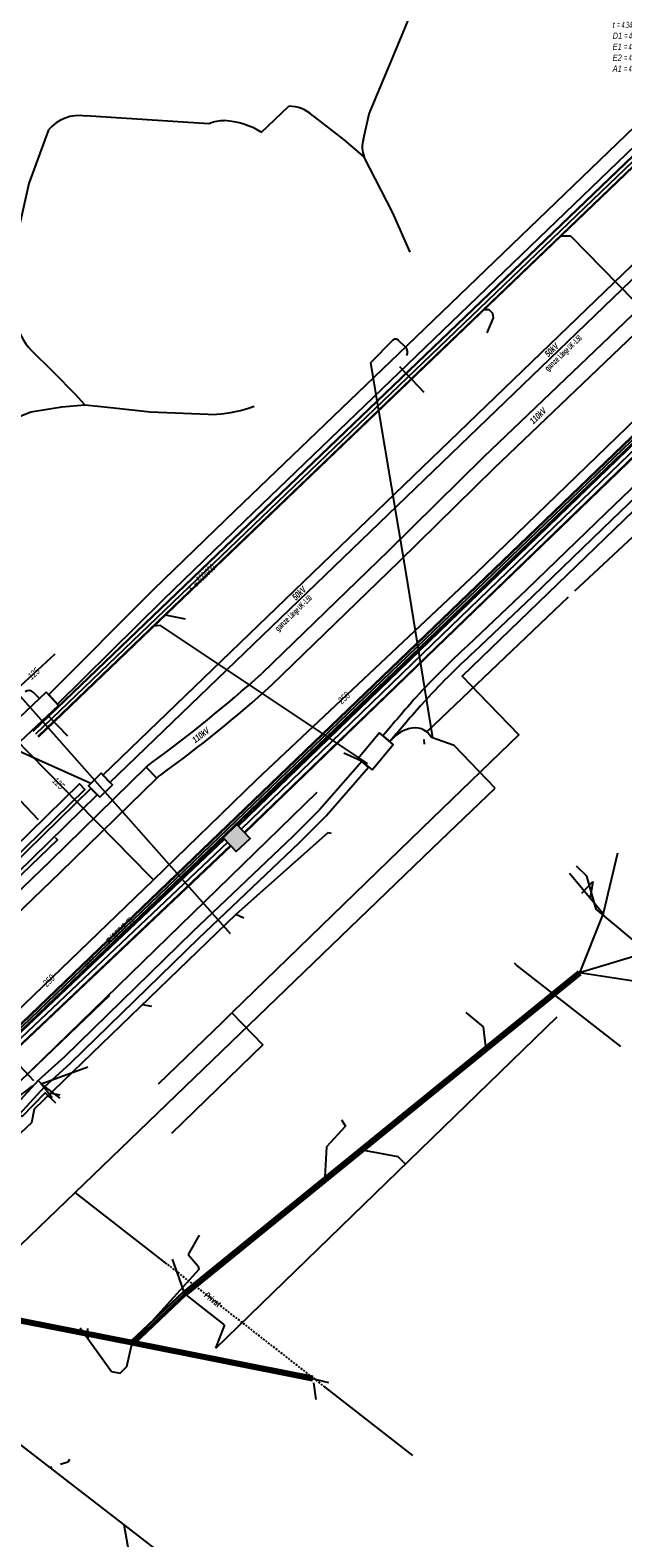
# Model space of a CAD drawing. Header units: metres. Extents: x 2695563 to 2696938, y 1260544 to 1262032.
# Tile 140 of 256: x 2696094 to 2696141, y 1261323 to 1261441. Entities that reach past the tile are written whole.
import ezdxf

# ---------------------------------------------------------------- set-up
doc = ezdxf.new("R2010")
doc.units = ezdxf.units.M
doc.linetypes.add('AUSGEZOGEN', pattern=[0])
doc.linetypes.add('STRICHLINIE2_S3', pattern=[0.25, 0.15, -0.1])
for name, color, linetype in [('AW_LK_ Haltung Text', 7, 'AUSGEZOGEN'), ('AW_LK_Haltung', 24, 'AUSGEZOGEN'), ('AW_LK_Normschacht Text', 24, 'AUSGEZOGEN'), ('AW_LK_Schacht Detaillinie', 24, 'AUSGEZOGEN'), ('EW_Hoehenpunkt_Text', 7, 'AUSGEZOGEN'), ('EW_LK_Bauwerk_FL_Linie_Punkt', 1, 'AUSGEZOGEN'), ('EW_LK_Trasseabs', 1, 'AUSGEZOGEN'), ('EW_LK_Trasseabs_Text', 1, 'AUSGEZOGEN'), ('EW_LK_Trasserand', 1, 'AUSGEZOGEN'), ('FM_LK_SW_BAUWERK', 94, 'AUSGEZOGEN'), ('FM_LK_SW_TRASSEKANTE', 94, 'AUSGEZOGEN'), ('GA_LK_Leitung', 32, 'AUSGEZOGEN'), ('GA_LK_Leitung_Text', 32, 'AUSGEZOGEN'), ('WA_LK_Leitung', 171, 'AUSGEZOGEN'), ('WA_LK_Leitung_Text', 171, 'AUSGEZOGEN')]:
    doc.layers.add(name, color=color, linetype=linetype)
doc.styles.add('ARIAL', font='arial.ttf')
doc.styles.add('ARIALNARROW', font='ARIALN.TTF')
pattern_1 = [(0, (2703955, 1269100), (4050, 4050), [4050, -4050]), (90, (2703955, 1269100), (-4050, 4050), [4050, -4050])]
pattern_2 = [(0, (2708005, 1273150), (6075, 6075), [6075, -6075]), (90, (2708005, 1273150), (-6075, 6075), [6075, -6075])]

# ---------------------------------------------------------------- blocks, each defined once
blk = doc.blocks.new('COMPLEXOBJECT_1773')
at = {"layer": 'EW_LK_Trasserand', "color": 1, "linetype": 'AUSGEZOGEN', "transparency": 33554687}
blk.add_line((6102.49, 11383.43), (6103.34, 11382.57), dxfattribs=at)
for points in [[(6143.55, 11421.7), (6128.99, 11407.78), (6121.53, 11400.44), (6111.58, 11390.8)], [(6112.38, 11389.9), (6122.37, 11399.58), (6129.83, 11406.92), (6144.38, 11420.83), (6143.55, 11421.7)]]:
    blk.add_lwpolyline(points, dxfattribs=at)
for centre, radius, start, end in [((6042.89, 11466.65), 102.33, 305.8698, 312.162), ((6043.6, 11465.83), 102.45, 305.8606, 312.1729), ((6105.77, 11379.77), 4.92, 126.4114, 131.929), ((6104.77, 11381.12), 2.04, 124.746, 134.7828)]:
    blk.add_arc(centre, radius, start, end, dxfattribs=at)
blk = doc.blocks.new('COMPLEXOBJECT_1805')
at = {"layer": 'EW_LK_Trasserand', "color": 1, "linetype": 'AUSGEZOGEN', "transparency": 33554687}
blk.add_line((6121.1, 11385.9), (6121.64, 11385.45), dxfattribs=at)
blk.add_lwpolyline([(6128.26, 11392.5), (6132.87, 11396.86), (6139.09, 11402.88), (6151.76, 11415.04), (6164.14, 11427.21), (6163.65, 11427.71), (6151.28, 11415.54), (6138.6, 11403.38), (6132.38, 11397.37), (6127.77, 11393)], dxfattribs=at)
for centre, radius, start, end in [((6176.33, 11340.44), 71.56, 132.7355, 137.3489), ((6176.14, 11340.64), 70.58, 132.7198, 137.3652), ((6251.02, 11276.79), 169.66, 138.6288, 139.9754), ((6245.54, 11281.51), 161.72, 138.6053, 140.0067)]:
    blk.add_arc(centre, radius, start, end, dxfattribs=at)
blk = doc.blocks.new('COMPLEXOBJECT_1925')
at = {"layer": 'EW_LK_Trasseabs', "color": 1, "linetype": 'AUSGEZOGEN', "transparency": 33554687}
blk.add_line((6091.54, 11356.83), (6093.61, 11358.41), dxfattribs=at)
for centre, radius, start, end in [((6095.36, 11350.85), 7.1, 122.4949, 134.1544), ((6098.03, 11347.16), 11.62, 130.9419, 140.4468), ((6073.07, 11363.95), 18.55, 324.3865, 329.5914)]:
    blk.add_arc(centre, radius, start, end, dxfattribs=at)
blk = doc.blocks.new('COMPLEXOBJECT_2168')
at = {"layer": 'EW_LK_Trasseabs', "color": 1, "linetype": 'AUSGEZOGEN', "transparency": 33554687}
blk.add_line((6122.86, 11416.42), (6122.3, 11416.97), dxfattribs=at)
blk.add_arc((6122.51, 11416.03), 0.527, 330.8805, 48.7549, dxfattribs=at)
blk = doc.blocks.new('COMPLEXOBJECT_2169')
at = {"layer": 'EW_LK_Trasseabs', "color": 1, "linetype": 'AUSGEZOGEN', "transparency": 33554687}
blk.add_line((6121.87, 11416.97), (6120.11, 11415.2), dxfattribs=at)
blk.add_arc((6122.09, 11416.76), 0.303, 44.4077, 136.1192, dxfattribs=at)
blk = doc.blocks.new('COMPLEXOBJECT_2216')
at = {"layer": 'EW_LK_Trasseabs', "color": 1, "linetype": 'AUSGEZOGEN', "transparency": 33554687}
blk.add_line((6094.12, 11388.82), (6093.64, 11389.31), dxfattribs=at)
blk.add_arc((6093.29, 11388.99), 0.471, 42.0125, 128.3716, dxfattribs=at)
blk = doc.blocks.new('COMPLEXOBJECT_2638')
at = {"layer": 'EW_LK_Trasseabs', "color": 1, "linetype": 'AUSGEZOGEN', "transparency": 33554687}
blk.add_lwpolyline([(6119.56, 11432.77), (6120.01, 11434.75), (6121.86, 11439.14), (6124.78, 11446.22)], dxfattribs=at)
blk.add_arc((6121.53, 11432.15), 2.06, 162.3897, 202.3247, dxfattribs=at)
blk = doc.blocks.new('COMPLEXOBJECT_2639')
at = {"layer": 'EW_LK_Trasseabs', "color": 1, "linetype": 'AUSGEZOGEN', "transparency": 33554687}
blk.add_lwpolyline([(6115.57, 11434.64), (6118.01, 11432.73), (6119.62, 11431.36)], dxfattribs=at)
blk.add_arc((6113.72, 11432.6), 2.75, 47.8731, 90.197, dxfattribs=at)
blk = doc.blocks.new('COMPLEXOBJECT_2652')
at = {"layer": 'EW_LK_Trasseabs', "color": 1, "linetype": 'AUSGEZOGEN', "transparency": 33554687}
for points in [[(6094.82, 11433.5), (6093.29, 11429.28), (6092.05, 11423.79)], [(6093.48, 11416.2), (6095.18, 11414.51), (6096.97, 11412.69)]]:
    blk.add_lwpolyline(points, dxfattribs=at)
for centre, radius, start, end in [((6097.23, 11431.49), 3.13, 80.8087, 140.2602), ((6114.59, 11420.73), 22.75, 172.2527, 179.3078), ((6103.46, 11421.63), 11.63, 183.0956, 195.5756), ((6097, 11419.54), 4.86, 192.3376, 223.5391)]:
    blk.add_arc(centre, radius, start, end, dxfattribs=at)
blk = doc.blocks.new('COMPLEXOBJECT_2653')
at = {"layer": 'EW_LK_Trasseabs', "color": 1, "linetype": 'AUSGEZOGEN', "transparency": 33554687}
blk.add_lwpolyline([(6080.04, 11402.67), (6082.56, 11404.53), (6085.42, 11406.83), (6088.02, 11408.64), (6090.71, 11410.25), (6093.44, 11411.35), (6095.88, 11411.75), (6097.68, 11411.91)], dxfattribs=at)
blk.add_arc((6077.78, 11406.91), 4.8, 276.2352, 298.063, dxfattribs=at)
blk = doc.blocks.new('COMPLEXOBJECT_2761')
at = {"layer": 'FM_LK_SW_TRASSEKANTE', "color": 94, "linetype": 'AUSGEZOGEN', "transparency": 33554687}
blk.add_line((6052.81, 11322.77), (6053.95, 11323.89), dxfattribs=at)
blk.add_lwpolyline([(6061.88, 11324.78), (6125.02, 11276.85), (6144.72, 11261.91), (6172.18, 11240.57), (6174.1, 11239.79), (6179.63, 11235.5), (6182.94, 11231.89), (6188.54, 11226.29)], dxfattribs=at)
blk.add_arc((6058.41, 11319.9), 5.99, 54.6541, 138.2371, dxfattribs=at)

msp = doc.modelspace()

# ---------------------------------------------------------------- hatches: boundary and pattern name
at = {"layer": 'EW_LK_Bauwerk_FL_Linie_Punkt', "lineweight": 18, "transparency": 33554687}
h = msp.add_hatch(dxfattribs=at)
h.set_pattern_fill('MUSTER', color=1, scale=4050, style=0, pattern_type=2)
h.set_pattern_definition(pattern_1)
h.paths.add_polyline_path([(2696091.34, 1261385.11), (2696092.28, 1261384.05), (2696096.59, 1261388.1), (2696095.63, 1261389.14)], flags=0)
h = msp.add_hatch(dxfattribs=at)
h.set_pattern_fill('MUSTER', color=1, scale=4050, style=0, pattern_type=2)
h.set_pattern_definition(pattern_1)
h.paths.add_polyline_path([(2696121.21, 1261383.03), (2696122.87, 1261385.03), (2696121.8, 1261385.93), (2696120.13, 1261383.92)], flags=0)
h = msp.add_hatch(dxfattribs=at)
h.set_pattern_fill('MUSTER', color=1, scale=4050, style=0, pattern_type=2)
h.set_pattern_definition(pattern_1)
h.paths.add_polyline_path([(2696099.82, 1261380.88), (2696100.84, 1261381.85), (2696099.93, 1261382.76), (2696098.95, 1261381.78)], flags=0)
at = {"layer": 'EW_LK_Trasserand', "lineweight": 18, "transparency": 33554687}
h = msp.add_hatch(dxfattribs=at)
h.set_pattern_fill('MUSTER', color=1, scale=6075, style=0, pattern_type=2)
h.set_pattern_definition(pattern_2)
h.paths.add_polyline_path([(2696100.63, 1261382.05), (2696147.9, 1261427.59), (2696159.64, 1261438.78), (2696159.38, 1261439.03), (2696159.1, 1261439.38), (2696147.35, 1261428.17), (2696100.08, 1261382.62)], flags=0)
h = msp.add_hatch(dxfattribs=at)
h.set_pattern_fill('MUSTER', color=1, scale=6075, style=0, pattern_type=2)
h.set_pattern_definition(pattern_2)
h.paths.add_polyline_path([(2696096.5, 1261388.2), (2696104.83, 1261396.42), (2696111.2, 1261402.58), (2696124.71, 1261415.55), (2696145.33, 1261435.4), (2696144.57, 1261436.19), (2696123.94, 1261416.35), (2696110.44, 1261403.37), (2696104.06, 1261397.2), (2696095.82, 1261388.94)], flags=0)
h = msp.add_hatch(dxfattribs=at)
h.set_pattern_fill('MUSTER', color=1, scale=6075, style=0, pattern_type=2)
h.set_pattern_definition(pattern_2)
h.paths.add_polyline_path([(2696122.61, 1261385.26), (2696122.69, 1261385.36), (2696122.77, 1261385.45), (2696122.85, 1261385.55), (2696122.94, 1261385.65), (2696123.02, 1261385.75), (2696123.1, 1261385.84), (2696123.18, 1261385.94), (2696123.27, 1261386.04), (2696123.35, 1261386.14), (2696123.43, 1261386.23), (2696123.51, 1261386.33), (2696123.6, 1261386.43), (2696123.68, 1261386.52), (2696123.76, 1261386.62), (2696123.85, 1261386.72), (2696123.93, 1261386.81), (2696124.01, 1261386.91), (2696124.1, 1261387.01), (2696124.18, 1261387.1), (2696124.26, 1261387.2), (2696124.35, 1261387.3), (2696124.43, 1261387.39), (2696124.51, 1261387.49), (2696124.6, 1261387.59), (2696124.68, 1261387.68), (2696124.77, 1261387.78), (2696124.85, 1261387.87), (2696124.93, 1261387.97), (2696125.02, 1261388.07), (2696125.1, 1261388.16), (2696125.19, 1261388.26), (2696125.31, 1261388.39), (2696125.44, 1261388.53), (2696125.56, 1261388.66), (2696125.69, 1261388.8), (2696125.82, 1261388.93), (2696125.94, 1261389.07), (2696126.07, 1261389.2), (2696126.2, 1261389.33), (2696126.33, 1261389.47), (2696126.45, 1261389.6), (2696126.58, 1261389.73), (2696126.71, 1261389.86), (2696126.84, 1261389.99), (2696126.97, 1261390.13), (2696127.1, 1261390.26), (2696127.23, 1261390.39), (2696127.36, 1261390.52), (2696127.49, 1261390.65), (2696127.62, 1261390.78), (2696127.76, 1261390.91), (2696127.89, 1261391.04), (2696128.02, 1261391.16), (2696128.15, 1261391.29), (2696128.29, 1261391.42), (2696128.42, 1261391.55), (2696128.55, 1261391.67), (2696128.69, 1261391.8), (2696128.82, 1261391.93), (2696128.96, 1261392.05), (2696129.09, 1261392.18), (2696129.23, 1261392.3), (2696133.84, 1261396.67), (2696140.06, 1261402.69), (2696152.73, 1261414.85), (2696165.11, 1261427.02), (2696164.62, 1261427.52), (2696152.25, 1261415.35), (2696139.57, 1261403.19), (2696133.35, 1261397.18), (2696128.74, 1261392.81), (2696128.6, 1261392.68), (2696128.47, 1261392.55), (2696128.33, 1261392.43), (2696128.2, 1261392.3), (2696128.06, 1261392.17), (2696127.93, 1261392.04), (2696127.79, 1261391.92), (2696127.66, 1261391.79), (2696127.52, 1261391.66), (2696127.39, 1261391.53), (2696127.26, 1261391.4), (2696127.13, 1261391.27), (2696126.99, 1261391.14), (2696126.86, 1261391.01), (2696126.73, 1261390.88), (2696126.6, 1261390.74), (2696126.47, 1261390.61), (2696126.34, 1261390.48), (2696126.21, 1261390.35), (2696126.08, 1261390.21), (2696125.95, 1261390.08), (2696125.82, 1261389.95), (2696125.69, 1261389.81), (2696125.56, 1261389.68), (2696125.43, 1261389.55), (2696125.3, 1261389.41), (2696125.18, 1261389.28), (2696125.05, 1261389.14), (2696124.92, 1261389), (2696124.8, 1261388.87), (2696124.67, 1261388.73), (2696124.59, 1261388.63), (2696124.5, 1261388.54), (2696124.42, 1261388.44), (2696124.33, 1261388.34), (2696124.25, 1261388.25), (2696124.16, 1261388.15), (2696124.08, 1261388.05), (2696123.99, 1261387.96), (2696123.91, 1261387.86), (2696123.82, 1261387.76), (2696123.74, 1261387.67), (2696123.66, 1261387.57), (2696123.57, 1261387.47), (2696123.49, 1261387.37), (2696123.4, 1261387.28), (2696123.32, 1261387.18), (2696123.24, 1261387.08), (2696123.15, 1261386.98), (2696123.07, 1261386.89), (2696122.98, 1261386.79), (2696122.9, 1261386.69), (2696122.82, 1261386.59), (2696122.73, 1261386.49), (2696122.65, 1261386.4), (2696122.57, 1261386.3), (2696122.48, 1261386.2), (2696122.4, 1261386.1), (2696122.32, 1261386), (2696122.24, 1261385.9), (2696122.15, 1261385.81), (2696122.07, 1261385.71)], flags=0)
h = msp.add_hatch(dxfattribs=at)
h.set_pattern_fill('MUSTER', color=1, scale=6075, style=0, pattern_type=2)
h.set_pattern_definition(pattern_2)
h.paths.add_polyline_path([(2696144.52, 1261421.51), (2696129.96, 1261407.59), (2696122.5, 1261400.25), (2696112.55, 1261390.61), (2696112.28, 1261390.37), (2696112.01, 1261390.12), (2696111.74, 1261389.88), (2696111.47, 1261389.64), (2696111.2, 1261389.4), (2696110.92, 1261389.17), (2696110.65, 1261388.93), (2696110.37, 1261388.69), (2696110.1, 1261388.46), (2696109.82, 1261388.22), (2696109.54, 1261387.99), (2696109.26, 1261387.76), (2696108.99, 1261387.53), (2696108.71, 1261387.3), (2696108.42, 1261387.07), (2696108.14, 1261386.84), (2696107.86, 1261386.61), (2696107.58, 1261386.39), (2696107.29, 1261386.16), (2696107.01, 1261385.94), (2696106.72, 1261385.71), (2696106.44, 1261385.49), (2696106.15, 1261385.27), (2696105.86, 1261385.05), (2696105.57, 1261384.83), (2696105.28, 1261384.61), (2696104.99, 1261384.4), (2696104.7, 1261384.18), (2696104.41, 1261383.96), (2696104.12, 1261383.75), (2696103.82, 1261383.54), (2696103.81, 1261383.53), (2696103.8, 1261383.52), (2696103.79, 1261383.51), (2696103.77, 1261383.5), (2696103.76, 1261383.49), (2696103.75, 1261383.48), (2696103.74, 1261383.47), (2696103.73, 1261383.46), (2696103.71, 1261383.45), (2696103.7, 1261383.45), (2696103.69, 1261383.44), (2696103.68, 1261383.43), (2696103.67, 1261383.42), (2696103.65, 1261383.41), (2696103.64, 1261383.4), (2696103.63, 1261383.39), (2696103.62, 1261383.38), (2696103.61, 1261383.37), (2696103.59, 1261383.36), (2696103.58, 1261383.35), (2696103.57, 1261383.34), (2696103.56, 1261383.33), (2696103.55, 1261383.32), (2696103.54, 1261383.31), (2696103.52, 1261383.3), (2696103.51, 1261383.29), (2696103.5, 1261383.28), (2696103.49, 1261383.27), (2696103.48, 1261383.26), (2696103.47, 1261383.25), (2696103.46, 1261383.24), (2696104.31, 1261382.38), (2696104.32, 1261382.39), (2696104.32, 1261382.4), (2696104.33, 1261382.41), (2696104.34, 1261382.41), (2696104.35, 1261382.42), (2696104.36, 1261382.43), (2696104.37, 1261382.44), (2696104.37, 1261382.44), (2696104.38, 1261382.45), (2696104.39, 1261382.46), (2696104.4, 1261382.47), (2696104.41, 1261382.47), (2696104.42, 1261382.48), (2696104.43, 1261382.49), (2696104.44, 1261382.5), (2696104.44, 1261382.5), (2696104.45, 1261382.51), (2696104.46, 1261382.52), (2696104.47, 1261382.53), (2696104.48, 1261382.53), (2696104.49, 1261382.54), (2696104.5, 1261382.55), (2696104.51, 1261382.55), (2696104.52, 1261382.56), (2696104.53, 1261382.57), (2696104.54, 1261382.58), (2696104.54, 1261382.58), (2696104.55, 1261382.59), (2696104.56, 1261382.6), (2696104.57, 1261382.6), (2696104.58, 1261382.61), (2696104.88, 1261382.82), (2696105.17, 1261383.04), (2696105.46, 1261383.25), (2696105.76, 1261383.47), (2696106.05, 1261383.69), (2696106.34, 1261383.91), (2696106.63, 1261384.13), (2696106.92, 1261384.35), (2696107.21, 1261384.57), (2696107.49, 1261384.79), (2696107.78, 1261385.02), (2696108.07, 1261385.24), (2696108.35, 1261385.47), (2696108.64, 1261385.7), (2696108.92, 1261385.92), (2696109.2, 1261386.15), (2696109.49, 1261386.38), (2696109.77, 1261386.62), (2696110.05, 1261386.85), (2696110.33, 1261387.08), (2696110.61, 1261387.32), (2696110.88, 1261387.55), (2696111.16, 1261387.79), (2696111.44, 1261388.02), (2696111.71, 1261388.26), (2696111.99, 1261388.5), (2696112.26, 1261388.74), (2696112.53, 1261388.98), (2696112.81, 1261389.22), (2696113.08, 1261389.47), (2696113.35, 1261389.71), (2696123.34, 1261399.39), (2696130.8, 1261406.73), (2696145.35, 1261420.64)], flags=0)
h = msp.add_hatch(dxfattribs=at)
h.set_pattern_fill('MUSTER', color=1, scale=6075, style=0, pattern_type=2)
h.set_pattern_definition(pattern_2)
h.paths.add_polyline_path([(2696095.48, 1261358.12), (2696097.53, 1261359.99), (2696107.6, 1261369.81), (2696115.49, 1261377.29), (2696117.62, 1261379.43), (2696120.94, 1261383.25), (2696120.4, 1261383.7), (2696117.11, 1261379.91), (2696115, 1261377.79), (2696107.12, 1261370.32), (2696097.05, 1261360.5), (2696094.99, 1261358.62)], flags=0)
h = msp.add_hatch(dxfattribs=at)
h.set_pattern_fill('MUSTER', color=1, scale=6075, style=0, pattern_type=2)
h.set_pattern_definition(pattern_2)
h.paths.add_polyline_path([(2696016.31, 1261298.21), (2696026.11, 1261307.64), (2696033.4, 1261314.48), (2696040.58, 1261321.44), (2696060.18, 1261339.92), (2696067.43, 1261346.81), (2696068.44, 1261347.77), (2696074.7, 1261353.68), (2696081.91, 1261360.61), (2696089.55, 1261368.07), (2696096.75, 1261375), (2696104.31, 1261382.38), (2696103.46, 1261383.24), (2696095.92, 1261375.87), (2696088.71, 1261368.93), (2696081.07, 1261361.48), (2696073.87, 1261354.54), (2696067.6, 1261348.63), (2696066.6, 1261347.69), (2696059.36, 1261340.79), (2696039.75, 1261322.31), (2696032.57, 1261315.35), (2696025.28, 1261308.51), (2696015.48, 1261299.07)], flags=0)
h = msp.add_hatch(dxfattribs=at)
h.set_pattern_fill('MUSTER', color=1, scale=6075, style=0, pattern_type=2)
h.set_pattern_definition(pattern_2)
h.paths.add_polyline_path([(2696023.8, 1261309.67), (2696061.16, 1261345.56), (2696076.45, 1261360.01), (2696086.97, 1261370.1), (2696098.65, 1261381.5), (2696098.23, 1261381.93), (2696086.56, 1261370.53), (2696076.03, 1261360.44), (2696060.75, 1261345.99), (2696023.38, 1261310.1)], flags=0)
h = msp.add_hatch(dxfattribs=at)
h.set_pattern_fill('MUSTER', color=1, scale=6075, style=0, pattern_type=2)
h.set_pattern_definition(pattern_2)
h.paths.add_polyline_path([(2696024.43, 1261309.02), (2696066.49, 1261349.36), (2696075.02, 1261357.36), (2696087, 1261368.73), (2696099.61, 1261381.08), (2696099.12, 1261381.58), (2696086.52, 1261369.23), (2696074.54, 1261357.87), (2696066.01, 1261349.87), (2696023.95, 1261309.52)], flags=0)
h = msp.add_hatch(dxfattribs=at)
h.set_pattern_fill('MUSTER', color=1, scale=6075, style=0, pattern_type=2)
h.set_pattern_definition(pattern_2)
h.paths.add_polyline_path([(2696093.24, 1261355.67), (2696095.48, 1261358.12), (2696094.99, 1261358.62), (2696092.75, 1261356.17)], flags=0)
at = {"layer": 'FM_LK_SW_BAUWERK', "transparency": 33554687}
msp.add_hatch(color=7, dxfattribs=at).paths.add_polyline_path([(2696110.59, 1261378.73), (2696109.51, 1261377.69), (2696110.55, 1261376.61), (2696111.63, 1261377.65)])

# ---------------------------------------------------------------- linework, layer by layer
at = {"layer": 'AW_LK_Haltung', "linetype": 'AUSGEZOGEN', "transparency": 33554687}
for p, q in [((2696147.1, 1261436.47), (2696094.55, 1261386.07)), ((2696147.12, 1261436.45), (2696094.56, 1261386.06)), ((2696147.13, 1261436.44), (2696094.58, 1261386.04)), ((2696147.52, 1261436.04), (2696094.96, 1261385.64)), ((2696147.53, 1261436.02), (2696094.98, 1261385.63)), ((2696147.55, 1261436.01), (2696094.99, 1261385.61)), ((2696137.4, 1261367.21), (2696106.37, 1261342.02)), ((2696137.41, 1261367.19), (2696106.38, 1261342)), ((2696137.42, 1261367.18), (2696106.39, 1261341.99)), ((2696137.59, 1261366.98), (2696106.56, 1261341.78)), ((2696137.6, 1261366.96), (2696106.57, 1261341.77)), ((2696137.61, 1261366.95), (2696106.58, 1261341.75)), ((2696102.36, 1261337.9), (2696080.21, 1261342.27)), ((2696102.36, 1261337.88), (2696080.21, 1261342.25)), ((2696102.36, 1261337.86), (2696080.21, 1261342.23)), ((2696102.41, 1261338.15), (2696080.26, 1261342.52)), ((2696102.42, 1261338.19), (2696080.27, 1261342.56)), ((2696102.42, 1261338.17), (2696080.27, 1261342.54)), ((2696106.35, 1261342), (2696102.27, 1261338.15)), ((2696106.36, 1261341.99), (2696102.28, 1261338.14)), ((2696106.38, 1261341.97), (2696102.3, 1261338.12)), ((2696106.56, 1261341.79), (2696102.48, 1261337.93)), ((2696106.57, 1261341.77), (2696102.49, 1261337.92)), ((2696106.58, 1261341.76), (2696102.5, 1261337.9)), ((2696116.54, 1261335.04), (2696102.35, 1261337.86)), ((2696116.55, 1261335.08), (2696102.36, 1261337.9)), ((2696116.54, 1261335.06), (2696102.36, 1261337.88)), ((2696116.6, 1261335.33), (2696102.41, 1261338.15)), ((2696116.6, 1261335.37), (2696102.42, 1261338.19)), ((2696116.6, 1261335.35), (2696102.42, 1261338.17))]:
    msp.add_line(p, q, dxfattribs=at)
at = {"layer": 'AW_LK_Haltung', "color": 255, "transparency": 33554687}
for p, q in [((2696147.32, 1261436.24), (2696094.77, 1261385.84)), ((2696137.5, 1261367.08), (2696106.47, 1261341.89)), ((2696102.39, 1261338.03), (2696080.24, 1261342.39)), ((2696106.47, 1261341.88), (2696102.39, 1261338.03)), ((2696116.57, 1261335.2), (2696102.39, 1261338.03))]:
    msp.add_line(p, q, dxfattribs=at)
at = {"layer": 'AW_LK_Haltung', "color": 24, "linetype": 'AUSGEZOGEN', "transparency": 33554687}
for p, q in [((2696137.15, 1261397.09), (2696156.77, 1261415.46)), ((2696125.54, 1261386.05), (2696136.65, 1261396.62)), ((2696106.56, 1261394.86), (2696104.99, 1261395.19)), ((2696125.34, 1261385.04), (2696125.31, 1261385.43)), ((2696119, 1261384.38), (2696120.85, 1261383.53)), ((2696140.48, 1261376.49), (2696139.36, 1261371.74)), ((2696136.71, 1261374.91), (2696139.36, 1261371.74)), ((2696137.7, 1261373.34), (2696138.55, 1261374.26)), ((2696138.55, 1261374.26), (2696138.35, 1261372.98)), ((2696111.15, 1261371.38), (2696110.51, 1261371.68)), ((2696139.35, 1261371.74), (2696137.5, 1261367.08)), ((2696144.06, 1261369.06), (2696137.5, 1261367.08)), ((2696100.6, 1261365.31), (2696091.55, 1261356.64)), ((2696103.91, 1261364.43), (2696103.19, 1261364.58)), ((2696128.59, 1261363.98), (2696129.95, 1261362.85)), ((2696129.94, 1261362.85), (2696130.13, 1261361.31)), ((2696096.71, 1261357.48), (2696096.03, 1261357.62)), ((2696117.64, 1261353.43), (2696117.5, 1261351.05)), ((2696123.26, 1261352.64), (2696120.6, 1261353.13)), ((2696123.82, 1261352.08), (2696123.26, 1261352.64)), ((2696107.64, 1261346.47), (2696106.77, 1261344.95)), ((2696105.52, 1261344.58), (2696106.48, 1261341.88)), ((2696109.63, 1261339.43), (2696106.47, 1261341.89)), ((2696117.4, 1261311.66), (2696082.26, 1261338.78)), ((2696098.28, 1261339.2), (2696100.74, 1261335.76)), ((2696098.87, 1261339.14), (2696098.89, 1261338.33)), ((2696108.94, 1261337.59), (2696109.64, 1261339.43)), ((2696117.81, 1261334.88), (2696116.57, 1261335.2)), ((2696116.83, 1261333.56), (2696116.63, 1261334.87)), ((2696096.07, 1261328.26), (2696095.93, 1261328.22)), ((2696102.23, 1261320.92), (2696101.74, 1261323.73))]:
    msp.add_line(p, q, dxfattribs=at)
for points in [[(2696147.98, 1261413.56), (2696136.83, 1261424.95), (2696136, 1261424.96)], [(2696130.24, 1261417.37), (2696130.75, 1261418.54), (2696130.69, 1261418.88), (2696130.4, 1261419.16), (2696129.98, 1261419.18)], [(2696120.85, 1261383.53), (2696104.6, 1261394.36), (2696104.05, 1261394.32)], [(2696118.04, 1261378.04), (2696117.75, 1261378.08), (2696110.51, 1261371.68)], [(2696110.51, 1261371.68), (2696094.67, 1261356.38), (2696094.46, 1261355.3), (2696087.34, 1261348.65), (2696087.01, 1261346.17)], [(2696144.29, 1261365.84), (2696143.97, 1261366.1), (2696137.5, 1261367.08)], [(2696118.81, 1261355.55), (2696119.12, 1261355.05), (2696117.64, 1261353.43)], [(2696106.77, 1261344.95), (2696107.56, 1261344.05), (2696107.6, 1261343.78), (2696102.39, 1261338.03)], [(2696100.74, 1261335.76), (2696101.42, 1261335.64), (2696101.96, 1261336.17), (2696102.38, 1261338.03)], [(2696097.44, 1261328.85), (2696097.31, 1261328.64), (2696096.75, 1261328.45)]]:
    msp.add_lwpolyline(points, dxfattribs=at)
at = {"layer": 'AW_LK_Schacht Detaillinie', "color": 24, "linetype": 'AUSGEZOGEN', "transparency": 33554687}
msp.add_line((2696108.94, 1261337.59), (2696135.74, 1261363.64), dxfattribs=at)
at = {"layer": 'EW_LK_Bauwerk_FL_Linie_Punkt', "color": 1, "linetype": 'AUSGEZOGEN', "transparency": 33554687}
for p, q in [((2696123.85, 1261398.64), (2696125.97, 1261385.56)), ((2696102.67, 1261378.56), (2696110.08, 1261370.17))]:
    msp.add_line(p, q, dxfattribs=at)
for points in [[(2696091.34, 1261385.11), (2696092.28, 1261384.05), (2696096.59, 1261388.1), (2696095.63, 1261389.14), (2696091.34, 1261385.11)], [(2696121.21, 1261383.03), (2696122.87, 1261385.03), (2696121.8, 1261385.93), (2696120.13, 1261383.92), (2696121.21, 1261383.03)], [(2696099.82, 1261380.88), (2696100.84, 1261381.85), (2696099.93, 1261382.76), (2696098.95, 1261381.78), (2696099.82, 1261380.88)]]:
    msp.add_lwpolyline(points, close=True, dxfattribs=at)
at = {"layer": 'EW_LK_Trasseabs', "color": 1, "linetype": 'AUSGEZOGEN', "transparency": 33554687}
for p, q in [((2696112.5, 1261433.11), (2696114.68, 1261435.16)), ((2696108.38, 1261433.78), (2696098.7, 1261434.4)), ((2696121.08, 1261415.01), (2696123.85, 1261398.64)), ((2696125.3, 1261412.68), (2696123.4, 1261414.7)), ((2696098.65, 1261411.72), (2696097.94, 1261412.5)), ((2696093.58, 1261388.83), (2696102.67, 1261378.56)), ((2696097.31, 1261385.69), (2696095.75, 1261387.31)), ((2696127.65, 1261384.95), (2696125.89, 1261385.57)), ((2696130.88, 1261381.6), (2696127.65, 1261384.95)), ((2696099.13, 1261381.96), (2696092.99, 1261384.72)), ((2696095.01, 1261379.11), (2696091.61, 1261382.69)), ((2696094.43, 1261359.42), (2696116.89, 1261381.28)), ((2696125.97, 1261376.88), (2696130.88, 1261381.6)), ((2696097.9, 1261349.83), (2696125.97, 1261376.88)), ((2696094.65, 1261358.59), (2696088.97, 1261364.68)), ((2696095.23, 1261358.37), (2696098.88, 1261359.71)), ((2696096.73, 1261357.24), (2696095.23, 1261358.37)), ((2696096.1, 1261357.28), (2696095.23, 1261358.37)), ((2696092.24, 1261344.38), (2696097.9, 1261349.83)), ((2696105.13, 1261344.2), (2696097.9, 1261349.83)), ((2696124.42, 1261329.18), (2696117.52, 1261334.54))]:
    msp.add_line(p, q, dxfattribs=at)
at = {"layer": 'EW_LK_Trasseabs', "color": 1, "linetype": 'STRICHLINIE2_S3', "transparency": 33554687}
msp.add_line((2696117.52, 1261334.54), (2696105.13, 1261344.2), dxfattribs=at)
at = {"layer": 'EW_LK_Trasseabs', "color": 1, "linetype": 'AUSGEZOGEN', "transparency": 33554687}
for points in [[(2696124.2, 1261423.7), (2696122.81, 1261426.85), (2696120.59, 1261431.17)], [(2696098.65, 1261411.72), (2696100.69, 1261411.5), (2696103.78, 1261411.17), (2696109, 1261410.96)], [(2696088.87, 1261370.19), (2696096.5, 1261377.54), (2696096.35, 1261377.7)], [(2696145.06, 1261366.84), (2696138.81, 1261372.1), (2696138.08, 1261374.69), (2696137.28, 1261375.46)], [(2696140.75, 1261361.31), (2696132.56, 1261367.68), (2696132.39, 1261367.85)]]:
    msp.add_lwpolyline(points, dxfattribs=at)
for centre, radius, start, end in [((2696109.56, 1261431.16), 2.87, 88.4899, 114.1828), ((2696109.28, 1261428), 6.05, 57.775, 86.6299), ((2696108.37, 1261421.27), 10.32, 273.4796, 290.3289), ((2696124.97, 1261383.36), 3.03, 107.407, 141.1643), ((2696124.58, 1261384.85), 1.49, 28.6561, 110.3693)]:
    msp.add_arc(centre, radius, start, end, dxfattribs=at)
at = {"layer": 'EW_LK_Trasserand', "color": 1, "linetype": 'AUSGEZOGEN', "transparency": 33554687}
for points in [[(2696100.63, 1261382.05), (2696147.9, 1261427.59), (2696159.64, 1261438.78), (2696159.38, 1261439.03), (2696159.1, 1261439.38), (2696147.35, 1261428.17), (2696100.08, 1261382.62), (2696100.63, 1261382.05)], [(2696096.5, 1261388.2), (2696104.83, 1261396.42), (2696111.2, 1261402.58), (2696124.71, 1261415.55), (2696145.33, 1261435.4), (2696144.57, 1261436.19), (2696123.94, 1261416.35), (2696110.44, 1261403.37), (2696104.06, 1261397.2), (2696095.82, 1261388.94), (2696096.5, 1261388.2)], [(2696095.48, 1261358.12), (2696097.53, 1261359.99), (2696107.6, 1261369.81), (2696115.49, 1261377.29), (2696117.62, 1261379.43), (2696120.94, 1261383.25), (2696120.4, 1261383.7), (2696117.11, 1261379.91), (2696115, 1261377.79), (2696107.12, 1261370.32), (2696097.05, 1261360.5), (2696094.99, 1261358.62), (2696095.48, 1261358.12)], [(2696023.8, 1261309.67), (2696061.16, 1261345.56), (2696076.45, 1261360.01), (2696086.97, 1261370.1), (2696098.65, 1261381.5), (2696098.23, 1261381.93), (2696086.56, 1261370.53), (2696076.03, 1261360.44), (2696060.75, 1261345.99), (2696023.38, 1261310.1), (2696023.8, 1261309.67)], [(2696024.43, 1261309.02), (2696066.49, 1261349.36), (2696075.02, 1261357.36), (2696087, 1261368.73), (2696099.61, 1261381.08), (2696099.12, 1261381.58), (2696086.52, 1261369.23), (2696074.54, 1261357.87), (2696066.01, 1261349.87), (2696023.95, 1261309.52), (2696024.43, 1261309.02)], [(2696093.24, 1261355.67), (2696095.48, 1261358.12), (2696094.99, 1261358.62), (2696092.75, 1261356.17), (2696093.24, 1261355.67)]]:
    msp.add_lwpolyline(points, close=True, dxfattribs=at)
msp.add_lwpolyline([(2696040.58, 1261321.44), (2696060.18, 1261339.92), (2696067.43, 1261346.81), (2696068.44, 1261347.77), (2696074.7, 1261353.68), (2696081.91, 1261360.61), (2696089.55, 1261368.07), (2696096.75, 1261375), (2696104.31, 1261382.38), (2696103.46, 1261383.24), (2696095.92, 1261375.87), (2696088.71, 1261368.93), (2696081.07, 1261361.48), (2696073.87, 1261354.54), (2696067.6, 1261348.63), (2696066.6, 1261347.69), (2696059.36, 1261340.79), (2696039.75, 1261322.31)], dxfattribs=at)
at = {"layer": 'FM_LK_SW_BAUWERK', "color": 94, "transparency": 33554687}
msp.add_lwpolyline([(2696110.59, 1261378.73), (2696109.51, 1261377.69), (2696110.55, 1261376.61), (2696111.63, 1261377.65), (2696110.59, 1261378.73)], close=True, dxfattribs=at)
at = {"layer": 'FM_LK_SW_TRASSEKANTE', "linetype": 'AUSGEZOGEN', "transparency": 33554687}
for p, q in [((2696125.69, 1261393.19), (2696170.41, 1261436.41)), ((2696125.71, 1261393.17), (2696170.43, 1261436.39)), ((2696125.73, 1261393.15), (2696170.45, 1261436.38)), ((2696126.21, 1261392.65), (2696170.93, 1261435.87)), ((2696126.23, 1261392.63), (2696170.95, 1261435.86)), ((2696126.25, 1261392.61), (2696170.97, 1261435.84)), ((2696110.66, 1261378.66), (2696125.69, 1261393.19)), ((2696110.68, 1261378.64), (2696125.71, 1261393.17)), ((2696110.7, 1261378.62), (2696125.73, 1261393.15)), ((2696111.18, 1261378.12), (2696126.21, 1261392.65)), ((2696111.2, 1261378.1), (2696126.23, 1261392.63)), ((2696111.22, 1261378.08), (2696126.25, 1261392.61)), ((2696109.58, 1261377.62), (2696052.69, 1261323.74)), ((2696109.6, 1261377.6), (2696052.71, 1261323.72)), ((2696109.62, 1261377.58), (2696052.72, 1261323.7)), ((2696110.1, 1261377.08), (2696053.2, 1261323.19)), ((2696110.12, 1261377.06), (2696053.22, 1261323.17)), ((2696110.13, 1261377.04), (2696053.24, 1261323.15))]:
    msp.add_line(p, q, dxfattribs=at)
at = {"layer": 'FM_LK_SW_TRASSEKANTE', "color": 255, "transparency": 33554687}
for p, q in [((2696125.97, 1261392.9), (2696170.69, 1261436.12)), ((2696110.94, 1261378.37), (2696125.97, 1261392.9)), ((2696109.86, 1261377.33), (2696052.96, 1261323.45))]:
    msp.add_line(p, q, dxfattribs=at)
at = {"layer": 'FM_LK_SW_TRASSEKANTE', "color": 94, "linetype": 'AUSGEZOGEN', "transparency": 33554687}
for points in [[(2696175.51, 1261433.9), (2696157.86, 1261416.55), (2696156.68, 1261417.78), (2696128.29, 1261390.39), (2696129.61, 1261389.02), (2696132.74, 1261385.79), (2696125.97, 1261379.23), (2696110.2, 1261363.94)], [(2696104.45, 1261358.37), (2696109.48, 1261363.24), (2696110.2, 1261363.94)], [(2696110.2, 1261363.94), (2696112.63, 1261361.42), (2696105.45, 1261354.46)]]:
    msp.add_lwpolyline(points, dxfattribs=at)
at = {"layer": 'GA_LK_Leitung', "linetype": 'AUSGEZOGEN', "transparency": 33554687}
for p, q in [((2696064.02, 1261334.64), (2696162.97, 1261429.75)), ((2696064.03, 1261334.62), (2696162.99, 1261429.73)), ((2696064.05, 1261334.6), (2696163.01, 1261429.71)), ((2696064.29, 1261334.35), (2696163.25, 1261429.46)), ((2696064.31, 1261334.33), (2696163.27, 1261429.45)), ((2696064.33, 1261334.32), (2696163.29, 1261429.43))]:
    msp.add_line(p, q, dxfattribs=at)
at = {"layer": 'GA_LK_Leitung', "color": 255, "linetype": 'AUSGEZOGEN', "transparency": 33554687}
msp.add_line((2696064.17, 1261334.48), (2696163.13, 1261429.59), dxfattribs=at)
at = {"layer": 'WA_LK_Leitung', "color": 7, "linetype": 'AUSGEZOGEN', "transparency": 33554687}
for points in [[(2696164.95, 1261432.89), (2696164.09, 1261432.06), (2696129.4, 1261398.48), (2696112.14, 1261382.24), (2696109.33, 1261379.52)], [(2696091.82, 1261386.82), (2696091.95, 1261386.97), (2696092.2, 1261387.25), (2696092.23, 1261388.38), (2696096.32, 1261392.16)], [(2696104.04, 1261374.4), (2696103.74, 1261374.71), (2696099.64, 1261378.86), (2696099.46, 1261379.05), (2696091.82, 1261386.82)], [(2696089.57, 1261360.46), (2696104.04, 1261374.4), (2696109.33, 1261379.52)], [(2696093.27, 1261356.22), (2696093.49, 1261356.01), (2696093.73, 1261355.79), (2696095.53, 1261357.67), (2696096.35, 1261356.88)]]:
    msp.add_lwpolyline(points, dxfattribs=at)

# ---------------------------------------------------------------- block references
at = {"layer": 'EW_LK_Trasseabs', "color": 1, "linetype": 'AUSGEZOGEN', "lineweight": -3, "transparency": 33554687}
for name in ['COMPLEXOBJECT_2638', 'COMPLEXOBJECT_2652', 'COMPLEXOBJECT_2639', 'COMPLEXOBJECT_2169', 'COMPLEXOBJECT_2168', 'COMPLEXOBJECT_2653', 'COMPLEXOBJECT_2216', 'COMPLEXOBJECT_1925']:
    msp.add_blockref(name, (2690000.97, 1249999.81), dxfattribs=at)
at = {"layer": 'EW_LK_Trasserand', "color": 1, "linetype": 'AUSGEZOGEN', "lineweight": -3, "transparency": 33554687}
for name in ['COMPLEXOBJECT_1805', 'COMPLEXOBJECT_1773']:
    msp.add_blockref(name, (2690000.97, 1249999.81), dxfattribs=at)
at = {"layer": 'FM_LK_SW_TRASSEKANTE', "color": 94, "linetype": 'AUSGEZOGEN', "lineweight": -3, "transparency": 33554687}
msp.add_blockref('COMPLEXOBJECT_2761', (2690000.97, 1249999.81), dxfattribs=at)

# ---------------------------------------------------------------- texts
at = {"layer": 'AW_LK_ Haltung Text', "color": 24, "transparency": 33554687, "insert": (2696107.82, 1261398.15), "char_height": 0.5571, "width": 3.1006, "attachment_point": 5, "rotation": 43.3845, "style": 'ARIAL'}
msp.add_mtext('\\A1;{\\fArial|i1|b0;\\H0.557054;\\W0.700000;\\C24;< \\W0.490000;e 600/900}\\P', dxfattribs=at)
at = {"layer": 'AW_LK_Normschacht Text', "color": 24, "transparency": 33554687, "insert": (2696140.11, 1261442.68), "char_height": 0.5064, "width": 2.8352, "attachment_point": 1, "line_spacing_factor": 1.024096, "style": 'ARIAL'}
msp.add_mtext('\\A1;{\\fArial|i1|b0;\\H0.506413;\\W0.694636;\\C24;54071}\\P{\\fArial|i1|b0;\\H0.505000;\\W0.694636;\\C24;t \\W0.486245;= 4.34}\\P{\\fArial|i1|b0;\\H0.505000;\\W0.694636;\\C24;D1 \\W0.486245;= 437.93}\\P{\\fArial|i1|b0;\\H0.505000;\\W0.694636;\\C24;E1 \\W0.486245;= 433.79}\\P{\\fArial|i1|b0;\\H0.505000;\\W0.694636;\\C24;E2 \\W0.486245;= 433.83}\\P{\\fArial|i1|b0;\\H0.505000;\\W0.694636;\\C24;A1 \\W0.486245;= 433.59}\\P', dxfattribs=at)
at = {"layer": 'EW_Hoehenpunkt_Text', "color": 1, "transparency": 33554687, "char_height": 0.4568, "width": 3.9417, "attachment_point": 2, "style": 'ARIALNARROW'}
for insert, rotation in [((2696136.07, 1261415.94), 43.6329), ((2696114.87, 1261395.5), 43.9371)]:
    msp.add_mtext('\\A1;{\\fArial Narrow|i0|b1;\\H0.456750;\\W0.700000;\\C1;ganze \\W0.490000;Länge UK -1.50}\\P', dxfattribs=dict(at, insert=insert, rotation=rotation))
at = {"layer": 'EW_LK_Trasseabs_Text', "color": 1, "transparency": 33554687, "char_height": 0.5075, "attachment_point": 5, "style": 'ARIALNARROW'}
for s, insert, width, rotation in [('\\A1;{\\fArial Narrow|i1|b1;\\H0.507500;\\W0.700000;\\C1;50kV}\\P', (2696135.32, 1261416.02), 1.1278, 43.9371), ('\\A1;{\\fArial Narrow|i1|b1;\\H0.507500;\\W0.700000;\\C1;110kV}\\P', (2696134.25, 1261410.85), 1.3454, 43.722), ('\\A1;{\\fArial Narrow|i1|b1;\\H0.507500;\\W0.700000;\\C1;50kV}\\P', (2696115.48, 1261396.9), 1.1278, 43.9371), ('\\A1;{\\fArial Narrow|i1|b1;\\H0.507500;\\W0.700000;\\C1;110kV}\\P', (2696107.76, 1261385.76), 1.3454, 37.8216), ('\\A1;{\\fArial Narrow|i1|b1;\\H0.507500;\\W0.700000;\\C1;Privat}\\P', (2696108.69, 1261341.42), 1.3231, 322.092)]:
    msp.add_mtext(s, dxfattribs=dict(at, insert=insert, width=width, rotation=rotation))
at = {"layer": 'GA_LK_Leitung_Text', "color": 32, "transparency": 33554687, "char_height": 0.5583, "attachment_point": 5, "rotation": 43.8642, "style": 'ARIAL'}
for s, insert, width in [('\\A1;{\\fArial|i1|b0;\\H0.558250;\\W0.700000;\\C32;R(355/8.7)}\\P', (2696101.47, 1261370.32), 2.7882), ('\\A1;{\\fArial|i1|b0;\\H0.558250;\\W0.700000;\\C32;400}\\P', (2696098.99, 1261367.93), 1.1143)]:
    msp.add_mtext(s, dxfattribs=dict(at, insert=insert, width=width))
at = {"layer": 'WA_LK_Leitung_Text', "color": 7, "transparency": 33554687, "char_height": 0.5543, "attachment_point": 5, "style": 'ARIAL'}
for s, insert, width, rotation in [('\\A1;{\\fArial|i1|b0;\\H0.554263;\\W0.700000;\\C7;125}\\P', (2696094.64, 1261390.6), 1.1001, 42.8049), ('\\A1;{\\fArial|i1|b0;\\H0.554263;\\W0.700000;\\C7;250}\\P', (2696119.01, 1261388.69), 1.1063, 43.2441), ('\\A1;{\\fArial|i1|b0;\\H0.554263;\\W0.700000;\\C7;125}\\P', (2696096.58, 1261381.97), 1.1001, 314.4843), ('\\A1;{\\fArial|i1|b0;\\H0.554263;\\W0.700000;\\C7;250}\\P', (2696095.83, 1261366.48), 1.1063, 43.929)]:
    msp.add_mtext(s, dxfattribs=dict(at, insert=insert, width=width, rotation=rotation))

doc.saveas('drawing.dxf')
